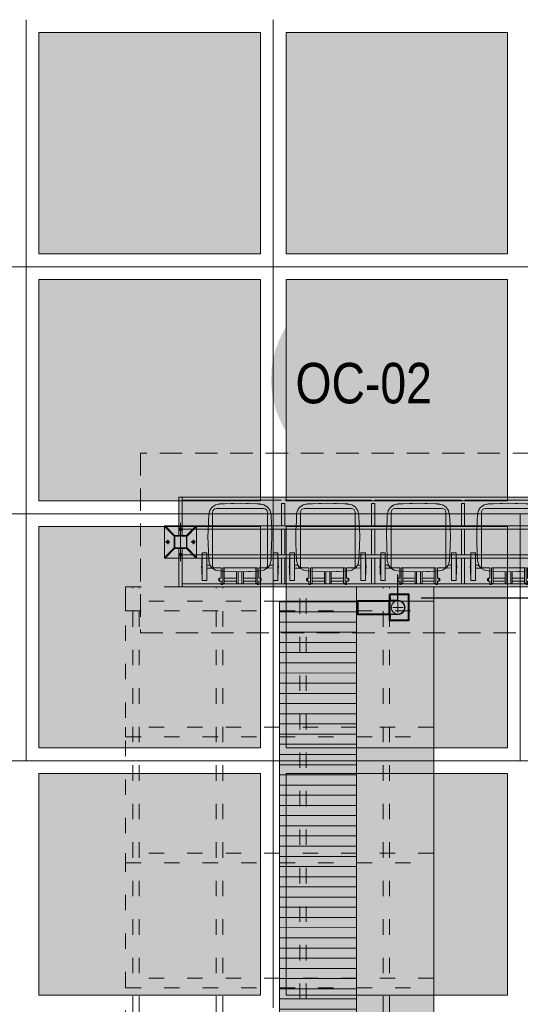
# Model space of a CAD drawing. Header units: millimetres. Extents: x -8931983 to 9630244, y 4 to 18563053.
# Tile 48 of 256: x 349125.81 to 349129.71, y 9281942.95 to 9281950.62. Entities that reach past the tile are written whole.
import ezdxf

# ---------------------------------------------------------------- set-up
doc = ezdxf.new("R2010")
doc.units = ezdxf.units.MM
for name, pattern in [('ACAD_ISO03W100', [30, 12, -18]), ('DASHDOT', [25.4, 12.7, -6.35, 0, -6.35]), ('DASHDOT2', [12.7, 6.35, -3.175, 0, -3.175]), ('DASHED2', [0.375, 0.25, -0.125])]:
    doc.linetypes.add(name, pattern=pattern)
for name, color, linetype, lineweight in [('.', 7, 'Continuous', 0), ('0_COTAS 1', 1, 'Continuous', 5), ('0_EST. METALICA', 61, 'Continuous', 9), ('0_PROYECCIONES 1', 1, 'DASHED2', 0), ('13.-ALE_PRESENTACION', 7, 'Continuous', 0), ('EJES', 8, 'DASHDOT2', 9), ('L-EJE', 40, 'DASHDOT', 9), ('L-FINA', 8, 'Continuous', 9), ('LEST 02', 5, 'Continuous', 20), ('LMURO ALTO', 7, 'Continuous', 40), ('LPROYECCION', 7, 'ACAD_ISO03W100', 5), ('placa', 8, 'Continuous', 9), ('SECTOR 1 - 1P - Estructura metalica 03', 3, 'Continuous', 5), ('vereda', 254, 'Continuous', 5), ('yellow', 2, 'Continuous', 20)]:
    doc.layers.add(name, color=color, linetype=linetype, lineweight=lineweight)
for name, color, linetype, lineweight, true_color in [('0_PISOS', 252, 'Continuous', 0, 0x8a8a8a), ('LHATCH', 254, 'Continuous', 5, 0xcfcfcf), ('mobiliarioPRONIED', 251, 'Continuous', 0, 0x656565), ('PISO Cemento pulido', 254, 'Continuous', 5, 0xd1d1d1), ('T. ACHURADO-0.5', 8, 'Continuous', 5, 0x7d7d7d)]:
    doc.layers.add(name, color=color, linetype=linetype, lineweight=lineweight, true_color=true_color)
doc.layers.add('Lineas', color=7, linetype='Continuous')
doc.layers.add('manzanas', color=2, linetype='Continuous')
doc.styles.add('Cota B', font='swissck.ttf')
doc.styles.get("Standard").update_dxf_attribs({"font": 'arial.ttf'})
doc.dimstyles.get("Standard").update_dxf_attribs({"dimtxt": 0.18, "dimasz": 0.18, "dimexe": 0.18, "dimexo": 0.0625, "dimgap": 0.09, "dimtad": 0, "dimtih": 1, "dimtoh": 1, "dimdec": 4, "dimzin": 0, "dimdsep": 46, "dimtxsty": 'Standard', "dimcen": 0.09, "dimadec": 0, "dimazin": 0, "dimtfac": 1, "dimtdec": 4, "dimtofl": 0, "dimtmove": 0, "dimatfit": 3, "dimfxl": 1, "dimtolj": 1, "dimtzin": 0, "dimarcsym": 0})

# ---------------------------------------------------------------- blocks, each defined once
blk = doc.blocks.new('ABRAZADERA CNALTA PLUVIAL')
for points in [[(0, 0.065), (0, 0.105)], [(0, 0.065), (-0.04, 0.065)], [(0, 0.065), (0, 0.025)], [(0, 0.065), (0.04, 0.065)]]:
    blk.add_lwpolyline(points)
at = {"layer": 'LEST 02', "color": 250, "lineweight": 18}
blk.add_line((0.0646, 0.008), (0.0732, 0.008), dxfattribs=at)
blk.add_lwpolyline([(0.0824, 0.003), (0.0554, 0.003), (0.0554, 0.065, 0.414214), (0, 0.1204, 0.414214), (-0.0554, 0.065), (-0.0554, 0.003), (-0.0824, 0.003), (-0.0824, 0), (-0.0524, 0), (-0.0524, 0.065, -1), (0.0524, 0.065), (0.0524, 0), (0.0824, 0)], format="xyb", close=True, dxfattribs=at)
for points in [[(-0.0775, 0.003), (-0.0775, 0.008), (-0.0732, 0.008)], [(-0.0646, 0.003), (-0.0646, 0.008), (-0.0732, 0.008), (-0.0732, 0.003)], [(-0.0646, 0.008), (-0.0602, 0.008), (-0.0602, 0.003)], [(0.0646, 0.003), (0.0646, 0.008), (0.0602, 0.008), (0.0602, 0.003)], [(0.0775, 0.003), (0.0775, 0.008), (0.0732, 0.008), (0.0732, 0.003)]]:
    blk.add_lwpolyline(points, dxfattribs=at)
at = {"layer": 'LEST 02'}
blk.add_circle((0, 0.065), 0.0524, dxfattribs=at)
blk = doc.blocks.new('falsaa1')
at = {"true_color": 0xffffff}
h = blk.add_hatch(color=7, dxfattribs=at)
h.dxf.hatch_style = 1
h.paths.add_polyline_path([(2294.5341, 1750.5678), (2294.5341, 1750.4178), (2294.7341, 1750.4178), (2294.7341, 1750.5678)])
at = {"layer": 'LMURO ALTO'}
blk.add_lwpolyline([(2294.5341, 1750.5678), (2294.7341, 1750.5678), (2294.7341, 1750.4178), (2294.5341, 1750.4178)], close=True, dxfattribs=at)
at = {"layer": 'LEST 02', "lineweight": 18, "rotation": 180}
blk.add_blockref('ABRAZADERA CNALTA PLUVIAL', (2294.6341, 1750.5678), dxfattribs=at)
blk = doc.blocks.new('GHDDDHFHD')
at = {"layer": '.'}
h = blk.add_hatch(color=256, dxfattribs=at)
h.set_gradient(color1=(199, 200, 202), color2=(199, 200, 202))
h.paths.add_polyline_path([(-145.9704, 3.3854), (-145.9704, 2.7854), (-141.9704, 2.7854), (-141.9704, 3.3854)])
h = blk.add_hatch(color=256, dxfattribs=at)
h.set_gradient(color1=(215, 235, 210), color2=(215, 235, 210))
h.paths.add_polyline_path([(-141.7754, 2.1854), (-141.7754, 2.7854), (-146.0829, 2.7854), (-146.0829, 2.1854)])
h = blk.add_hatch(color=256, dxfattribs=at)
h.set_gradient(color1=(99, 100, 102), color2=(99, 100, 102))
h.paths.add_polyline_path([(-145.9704, 2.5291), (-145.8704, 2.5291), (-145.8704, 2.7791), (-145.9704, 2.7791)])
at = {"layer": 'LHATCH', "true_color": 0x939598}
h = blk.add_hatch(dxfattribs=at)
h.set_pattern_fill('ANSI31', color=252, scale=0.025, angle=45, style=0)
h.set_pattern_definition([(90, (-144.342314, -0.539494), (-0.079375, 0), [])])
h.paths.add_polyline_path([(-141.9704, 3.3854), (-145.9704, 3.3854), (-145.9704, 2.7854), (-141.9704, 2.7854)])
at = {"layer": 'LHATCH', "color": 252, "true_color": 0x939598}
for points in [[(-141.9704, 2.7854), (-145.9704, 2.7854), (-145.9704, 3.3854), (-141.9704, 3.3854)], [(-146.0829, 2.1854), (-141.7754, 2.1854), (-141.7754, 2.7854), (-146.0829, 2.7854)]]:
    blk.add_lwpolyline(points, close=True, dxfattribs=at)
at = {"layer": 'LMURO ALTO'}
blk.add_lwpolyline([(-145.9704, 2.7791), (-145.8704, 2.7791), (-145.8704, 2.5291), (-145.9704, 2.5291), (-145.9704, 2.7791)], dxfattribs=at)
at = {"layer": 'LPROYECCION', "color": 252, "ltscale": 0.01, "true_color": 0x939598}
for p, q in [((-146.0829, 4.5854), (-146.0829, 2.1854)), ((-146.0829, 4.5854), (-141.8729, 4.5854)), ((-141.9829, 2.1854), (-146.0829, 2.1854))]:
    blk.add_line(p, q, dxfattribs=at)
for points in [[(-141.8729, 4.5291), (-146.0829, 4.5291)], [(-141.8729, 4.4791), (-146.0829, 4.4791)], [(-141.8729, 3.8791), (-146.0829, 3.8791)], [(-141.8729, 3.8291), (-146.0829, 3.8291)], [(-133.8729, 3.2291), (-146.0829, 3.2291)], [(-133.8729, 3.1791), (-146.0829, 3.1791)], [(-141.8729, 2.5791), (-146.0829, 2.5791)], [(-141.8729, 2.5291), (-146.0829, 2.5291)]]:
    blk.add_lwpolyline(points, dxfattribs=at)
for points in [[(-145.8954, 4.5854), (-145.8954, 2.1854), (-145.9704, 2.1854), (-145.9704, 4.5854)], [(-144.9141, 4.5854), (-144.9141, 2.1854), (-144.9891, 2.1854), (-144.9891, 4.5854)], [(-143.9329, 4.5854), (-143.9329, 2.1854), (-144.0079, 2.1854), (-144.0079, 4.5854)], [(-142.9579, 4.5854), (-142.9579, 2.1854), (-143.0329, 2.1854), (-143.0329, 4.5854)]]:
    blk.add_lwpolyline(points, close=True, dxfattribs=at)
at = {"layer": 'T. ACHURADO-0.5'}
for p, q in [((-145.9704, 3.3854), (-141.7205, 3.3854)), ((-145.9704, 3.3854), (-145.9704, 2.1854)), ((-145.9704, 2.7854), (-141.9704, 2.7854)), ((-141.3751, 2.1854), (-145.9704, 2.1854))]:
    blk.add_line(p, q, dxfattribs=at)
at = {"layer": 'manzanas'}
blk.add_blockref('falsaa1', (-2440.5569, -1748.0387), dxfattribs=at)
blk = doc.blocks.new('TCACHO')
at = {"layer": '0_PISOS'}
for p, q in [((332678.3236, 9290360.9993), (332678.3219, 9290360.9993)), ((332678.3219, 9290360.9993), (332678.3219, 9290360.9523)), ((332678.3236, 9290360.9993), (332678.3251, 9290360.9973)), ((332678.3251, 9290361.0479), (332678.3251, 9290361.048)), ((332678.3251, 9290361.048), (332678.361, 9290361.048)), ((332678.3251, 9290361.0444), (332678.3251, 9290361.0479)), ((332678.361, 9290361.0479), (332678.3251, 9290361.0479)), ((332678.3251, 9290361.0444), (332678.3251, 9290360.8322)), ((332678.361, 9290361.048), (332678.361, 9290361.0479)), ((332678.361, 9290361.0479), (332678.361, 9290360.9483)), ((332678.8779, 9290361.048), (332678.8779, 9290361.0479)), ((332678.9137, 9290361.048), (332678.8779, 9290361.048)), ((332678.9137, 9290361.0479), (332678.8779, 9290361.0479)), ((332678.8779, 9290361.0479), (332678.8779, 9290361.0101)), ((332678.8779, 9290361.0101), (332678.8779, 9290360.9806)), ((332678.9137, 9290361.0479), (332678.9137, 9290361.048)), ((332678.9137, 9290360.8322), (332678.9137, 9290361.0479)), ((332678.9137, 9290360.9993), (332678.917, 9290361.0014)), ((332678.9137, 9290360.9971), (332678.9169, 9290361.0012)), ((332678.9137, 9290360.9971), (332678.9137, 9290360.9993)), ((332678.917, 9290361.0014), (332678.9169, 9290361.0012)), ((332678.9169, 9290361.0012), (332678.917, 9290361.0012)), ((332678.917, 9290361.0014), (332678.917, 9290361.0012)), ((332678.917, 9290360.9728), (332678.917, 9290361.0012)), ((332678.3195, 9290360.949), (332678.3219, 9290360.9494)), ((332678.3195, 9290360.9476), (332678.3195, 9290360.949)), ((332678.3195, 9290360.9476), (332678.3216, 9290360.9488)), ((332678.3195, 9290360.9315), (332678.3195, 9290360.9476)), ((332678.3195, 9290360.931), (332678.3195, 9290360.9315)), ((332678.3195, 9290360.931), (332678.3206, 9290360.9315)), ((332678.3206, 9290360.9315), (332678.3195, 9290360.9315)), ((332678.3219, 9290360.9325), (332678.3206, 9290360.9315)), ((332678.3219, 9290360.9494), (332678.3216, 9290360.9488)), ((332678.3216, 9290360.9488), (332678.3219, 9290360.9488)), ((332678.3219, 9290360.9494), (332678.3219, 9290360.9523)), ((332678.322, 9290360.9501), (332678.3219, 9290360.9523)), ((332678.322, 9290360.9501), (332678.3219, 9290360.9494)), ((332678.3219, 9290360.9494), (332678.3219, 9290360.9488)), ((332678.3219, 9290360.8869), (332678.3219, 9290360.9325)), ((332678.3609, 9290360.9455), (332678.3609, 9290360.9483)), ((332678.3609, 9290360.9483), (332678.361, 9290360.9483)), ((332678.3609, 9290360.9344), (332678.3609, 9290360.9455)), ((332678.3609, 9290360.9344), (332678.361, 9290360.9344)), ((332678.3609, 9290360.9296), (332678.3609, 9290360.9344)), ((332678.361, 9290360.9296), (332678.3609, 9290360.9296)), ((332678.3985, 9290360.9508), (332678.361, 9290360.9483)), ((332678.361, 9290360.9483), (332678.361, 9290360.9455)), ((332678.361, 9290360.9344), (332678.361, 9290360.9455)), ((332678.361, 9290360.9296), (332678.361, 9290360.9344)), ((332678.3635, 9290360.9293), (332678.361, 9290360.9296)), ((332678.361, 9290360.9288), (332678.361, 9290360.9296)), ((332678.361, 9290360.9288), (332678.3877, 9290360.9288)), ((332678.361, 9290360.9121), (332678.361, 9290360.9288)), ((332678.3858, 9290360.9293), (332678.3635, 9290360.9293)), ((332678.3827, 9290360.9157), (332678.3841, 9290360.9248)), ((332678.3841, 9290360.9248), (332678.3877, 9290360.9288)), ((332678.3858, 9290360.9293), (332678.3859, 9290360.9293)), ((332678.3881, 9290360.9293), (332678.3859, 9290360.9293)), ((332678.3877, 9290360.9288), (332678.3881, 9290360.9293)), ((332678.3881, 9290360.9293), (332678.3898, 9290360.9312)), ((332678.3884, 9290360.9293), (332678.3881, 9290360.9293)), ((332678.3884, 9290360.9293), (332678.3898, 9290360.9312)), ((332678.3898, 9290360.9312), (332678.3989, 9290360.9431)), ((332678.3978, 9290360.94), (332678.3898, 9290360.9312)), ((332678.3978, 9290360.94), (332678.4033, 9290360.9461)), ((332678.3978, 9290360.94), (332678.4018, 9290360.9455)), ((332678.3985, 9290360.9508), (332678.4048, 9290360.951)), ((332678.3985, 9290360.9508), (332678.4019, 9290360.9507)), ((332678.4006, 9290360.9455), (332678.3989, 9290360.9431)), ((332678.4043, 9290360.9506), (332678.4006, 9290360.9455)), ((332678.4048, 9290360.951), (332678.4018, 9290360.9455)), ((332678.4019, 9290360.9507), (332678.4019, 9290360.9507)), ((332678.4019, 9290360.9507), (332678.4043, 9290360.9506)), ((332678.4033, 9290360.9461), (332678.4054, 9290360.9493)), ((332678.4048, 9290360.951), (332678.4043, 9290360.9506)), ((332678.4054, 9290360.9493), (332678.428, 9290360.9633)), ((332678.428, 9290360.9633), (332678.4329, 9290360.9665)), ((332678.4329, 9290360.9665), (332678.4573, 9290360.9721)), ((332678.4573, 9290360.9721), (332678.4626, 9290360.9734)), ((332678.4626, 9290360.9734), (332678.5359, 9290360.9772)), ((332678.5359, 9290360.9772), (332678.5518, 9290360.9781)), ((332678.6188, 9290360.9797), (332678.5518, 9290360.9781)), ((332678.6188, 9290360.9797), (332678.7511, 9290360.9746)), ((332678.7511, 9290360.9746), (332678.7798, 9290360.9734)), ((332678.7798, 9290360.9734), (332678.8038, 9290360.968)), ((332678.8038, 9290360.968), (332678.809, 9290360.9668)), ((332678.809, 9290360.9668), (332678.8306, 9290360.9535)), ((332678.8306, 9290360.9535), (332678.8353, 9290360.9505)), ((332678.8353, 9290360.9505), (332678.8509, 9290360.9294)), ((332678.8779, 9290360.951), (332678.8369, 9290360.951)), ((332678.8369, 9290360.951), (332678.8373, 9290360.9506)), ((332678.8399, 9290360.9455), (332678.8369, 9290360.951)), ((332678.8373, 9290360.9506), (332678.8493, 9290360.9344)), ((332678.8373, 9290360.9506), (332678.8747, 9290360.9506)), ((332678.8399, 9290360.9455), (332678.8482, 9290360.9344)), ((332678.8532, 9290360.9288), (332678.8482, 9290360.9344)), ((332678.8529, 9290360.9293), (332678.8493, 9290360.9344)), ((332678.8509, 9290360.9294), (332678.853, 9290360.9263)), ((332678.8529, 9290360.9293), (332678.8532, 9290360.9288)), ((332678.8754, 9290360.9293), (332678.8529, 9290360.9293)), ((332678.853, 9290360.9263), (332678.8547, 9290360.9239)), ((332678.8779, 9290360.9288), (332678.8532, 9290360.9288)), ((332678.8547, 9290360.9239), (332678.8557, 9290360.918)), ((332678.8747, 9290360.9506), (332678.8748, 9290360.9506)), ((332678.8748, 9290360.9506), (332678.8749, 9290360.9506)), ((332678.8749, 9290360.9506), (332678.8779, 9290360.9503)), ((332678.8754, 9290360.9293), (332678.8754, 9290360.9293)), ((332678.8756, 9290360.9293), (332678.8754, 9290360.9293)), ((332678.8756, 9290360.9293), (332678.8779, 9290360.9296)), ((332678.8779, 9290360.9806), (332678.8779, 9290360.951)), ((332678.8779, 9290360.9503), (332678.8779, 9290360.951)), ((332678.8779, 9290360.9503), (332678.8779, 9290360.9399)), ((332678.8779, 9290360.9296), (332678.8779, 9290360.9399)), ((332678.8779, 9290360.9399), (332678.8779, 9290360.9296)), ((332678.8779, 9290360.9399), (332678.8779, 9290360.9399)), ((332678.8779, 9290360.9399), (332678.8779, 9290360.9296)), ((332678.8779, 9290360.9288), (332678.8779, 9290360.9296)), ((332678.8779, 9290360.9296), (332678.8779, 9290360.9296)), ((332678.8779, 9290360.907), (332678.8779, 9290360.9288)), ((332678.917, 9290360.9707), (332678.917, 9290360.9728)), ((332678.917, 9290360.9494), (332678.917, 9290360.9707)), ((332678.917, 9290360.9494), (332678.917, 9290360.949)), ((332678.917, 9290360.9494), (332678.9194, 9290360.9494)), ((332678.917, 9290360.949), (332678.919, 9290360.949)), ((332678.9172, 9290360.9313), (332678.917, 9290360.9307)), ((332678.917, 9290360.9307), (332678.917, 9290360.9313)), ((332678.9172, 9290360.9313), (332678.917, 9290360.9313)), ((332678.917, 9290360.9307), (332678.917, 9290360.8808)), ((332678.9181, 9290360.9375), (332678.9172, 9290360.9313)), ((332678.9194, 9290360.9477), (332678.9181, 9290360.9375)), ((332678.9181, 9290360.9375), (332678.9194, 9290360.94)), ((332678.9194, 9290360.9494), (332678.919, 9290360.949)), ((332678.919, 9290360.949), (332678.9194, 9290360.9486)), ((332678.9194, 9290360.9494), (332678.9194, 9290360.9486)), ((332678.9194, 9290360.9486), (332678.9194, 9290360.9477)), ((332678.9194, 9290360.94), (332678.9194, 9290360.9477)), ((332678.3219, 9290360.8869), (332678.3219, 9290360.8787)), ((332678.322, 9290360.8789), (332678.3219, 9290360.8869)), ((332678.3219, 9290360.8787), (332678.322, 9290360.8789)), ((332678.3251, 9290360.8787), (332678.3219, 9290360.8787)), ((332678.3251, 9290360.8787), (332678.322, 9290360.8789)), ((332678.3251, 9290360.8787), (332678.3251, 9290360.8637)), ((332678.3251, 9290360.8637), (332678.3251, 9290360.8465)), ((332678.3251, 9290360.8465), (332678.3251, 9290360.8322)), ((332678.361, 9290360.8322), (332678.361, 9290360.9121)), ((332678.3752, 9290360.8406), (332678.3769, 9290360.889)), ((332678.3769, 9290360.889), (332678.3827, 9290360.9157)), ((332678.8557, 9290360.918), (332678.8622, 9290360.8919)), ((332678.8622, 9290360.8919), (332678.8669, 9290360.7577)), ((332678.8779, 9290360.907), (332678.8779, 9290360.8322)), ((332678.9137, 9290360.8808), (332678.9137, 9290360.8714)), ((332678.9137, 9290360.8808), (332678.917, 9290360.8808)), ((332678.9137, 9290360.8465), (332678.9137, 9290360.8714)), ((332678.9137, 9290360.8322), (332678.9137, 9290360.8465)), ((332678.3251, 9290360.8322), (332678.3251, 9290360.832)), ((332678.3251, 9290360.8322), (332678.361, 9290360.8322)), ((332678.361, 9290360.832), (332678.3251, 9290360.832)), ((332678.361, 9290360.8322), (332678.361, 9290360.832)), ((332678.3706, 9290360.7071), (332678.3752, 9290360.8406)), ((332678.8779, 9290360.8322), (332678.8779, 9290360.832)), ((332678.8779, 9290360.8322), (332678.9137, 9290360.8322)), ((332678.9137, 9290360.832), (332678.8779, 9290360.832)), ((332678.9137, 9290360.832), (332678.9137, 9290360.8322)), ((332678.3706, 9290360.7071), (332678.3721, 9290360.6404)), ((332678.8669, 9290360.7577), (332678.8685, 9290360.7091)), ((332678.8685, 9290360.7091), (332678.8673, 9290360.659)), ((332678.3734, 9290360.6128), (332678.3721, 9290360.6404)), ((332678.8673, 9290360.659), (332678.8638, 9290360.5824)), ((332678.3769, 9290360.5365), (332678.3734, 9290360.6128)), ((332678.3789, 9290360.5271), (332678.3769, 9290360.5365)), ((332678.8622, 9290360.5365), (332678.8567, 9290360.5104)), ((332678.8638, 9290360.5824), (332678.8622, 9290360.5365)), ((332678.3847, 9290360.5012), (332678.3789, 9290360.5271)), ((332678.3998, 9290360.482), (332678.3847, 9290360.5012)), ((332678.4043, 9290360.4753), (332678.3998, 9290360.482)), ((332678.4064, 9290360.474), (332678.4043, 9290360.4753)), ((332678.4069, 9290360.4737), (332678.4064, 9290360.474)), ((332678.4069, 9290360.4737), (332678.4065, 9290360.4739)), ((332678.4065, 9290360.4739), (332678.4338, 9290360.4577)), ((332678.4319, 9290360.4589), (332678.4069, 9290360.4737)), ((332678.81, 9290360.4587), (332678.8343, 9290360.4737)), ((332678.8162, 9290360.4628), (332678.81, 9290360.4587)), ((332678.8358, 9290360.4749), (332678.8162, 9290360.4628)), ((332678.8407, 9290360.4818), (332678.8358, 9290360.4749)), ((332678.8549, 9290360.501), (332678.8407, 9290360.4818)), ((332678.8567, 9290360.5104), (332678.8549, 9290360.501)), ((332678.4319, 9290360.4589), (332678.4338, 9290360.4577)), ((332678.4348, 9290360.4582), (332678.4319, 9290360.4589)), ((332678.4338, 9290360.4577), (332678.4634, 9290360.4511)), ((332678.4617, 9290360.4522), (332678.4348, 9290360.4582)), ((332678.4703, 9290360.4517), (332678.4617, 9290360.4522)), ((332678.5522, 9290360.4464), (332678.4634, 9290360.4511)), ((332678.4852, 9290360.4506), (332678.4703, 9290360.4517)), ((332678.5517, 9290360.4471), (332678.4852, 9290360.4506)), ((332678.569, 9290360.4467), (332678.5517, 9290360.4471)), ((332678.5522, 9290360.4464), (332678.6188, 9290360.4448)), ((332678.6188, 9290360.4455), (332678.569, 9290360.4467)), ((332678.6695, 9290360.4467), (332678.6188, 9290360.4455)), ((332678.6866, 9290360.4464), (332678.6188, 9290360.4448)), ((332678.7387, 9290360.4502), (332678.6695, 9290360.4467)), ((332678.6866, 9290360.4464), (332678.7791, 9290360.4511)), ((332678.7807, 9290360.4522), (332678.7387, 9290360.4502)), ((332678.7791, 9290360.4511), (332678.8081, 9290360.4575)), ((332678.7835, 9290360.4528), (332678.7807, 9290360.4522)), ((332678.81, 9290360.4587), (332678.7835, 9290360.4528)), ((332678.8081, 9290360.4575), (332678.81, 9290360.4587))]:
    blk.add_line(p, q, dxfattribs=at)
at = {"layer": 'mobiliarioPRONIED', "extrusion": (-5.08392e-06, -1.10474e-06, 1), "elevation": -11.9548}
for points in [[(332678.4722, 9290360.95), (332678.4722, 9290360.95), (332678.4722, 9290361.0297), (332678.4601, 9290361.0297), (332678.4541, 9290361.0357), (332678.4541, 9290361.0479), (332678.4601, 9290361.0539), (332678.4722, 9290361.0539), (332678.4722, 9290361.078), (332678.4842, 9290361.078), (332678.4842, 9290360.95)], [(332678.7534, 9290360.95), (332678.7534, 9290361.078), (332678.7655, 9290361.078), (332678.7655, 9290361.0539), (332678.7775, 9290361.0539), (332678.7775, 9290361.0297), (332678.7655, 9290361.0297), (332678.7655, 9290360.95)], [(332678.4601, 9290361.0539), (332678.4601, 9290361.0297)], [(332678.4842, 9290361.072), (332678.4963, 9290361.072), (332678.4963, 9290360.95)], [(332678.5918, 9290361.0539), (332678.4963, 9290361.0539)], [(332678.4963, 9290361.0297), (332678.5918, 9290361.0297)], [(332678.5918, 9290360.9802), (332678.5918, 9290361.072), (332678.6039, 9290361.072), (332678.6039, 9290360.9802)], [(332678.6458, 9290360.9802), (332678.6458, 9290361.072), (332678.6337, 9290361.072), (332678.6337, 9290360.9802)], [(332678.6458, 9290361.0539), (332678.7413, 9290361.0539)], [(332678.7413, 9290361.0297), (332678.6458, 9290361.0297)], [(332678.7534, 9290361.072), (332678.7413, 9290361.072), (332678.7413, 9290360.95)], [(332678.7775, 9290361.0297), (332678.7836, 9290361.0357), (332678.7836, 9290361.0479), (332678.7775, 9290361.0539)], [(332678.4842, 9290360.95), (332678.7534, 9290360.95)]]:
    blk.add_lwpolyline(points, dxfattribs=at)
blk.add_lwpolyline([(332678.7655, 9290360.95), (332678.8204, 9290360.95, -0.414214), (332678.8322, 9290360.9382), (332678.8322, 9290360.5153, -0.4086), (332678.8027, 9290360.4853), (332678.4349, 9290360.4853, -0.4086), (332678.4054, 9290360.5153), (332678.4054, 9290360.9382, -0.414213), (332678.4172, 9290360.95), (332678.4722, 9290360.95)], format="xyb", dxfattribs=at)
blk = doc.blocks.new('punto.ecologico')
at = {"true_color": 0xffffff}
h = blk.add_hatch(color=7, dxfattribs=at)
h.dxf.hatch_style = 1
h.paths.add_polyline_path([(332674.2577, 9290359.6879), (332674.2577, 9290359.4629), (332674.1455, 9290359.4629), (332674.1455, 9290359.2129), (332674.2578, 9290359.2128), (332674.2577, 9290358.9879), (332677.2833, 9290358.9869), (332677.2832, 9290359.2129), (332677.3955, 9290359.2129), (332677.3955, 9290359.4629), (332677.2832, 9290359.4629), (332677.2833, 9290359.6879)])
at = {"layer": '0_EST. METALICA', "ltscale": 0.3}
for points in [[(332674.283, 9290359.6629), (332677.258, 9290359.6629), (332677.258, 9290359.6879), (332674.283, 9290359.6879)], [(332675.058, 9290359.6629), (332675.083, 9290359.6629), (332675.083, 9290359.4629), (332675.058, 9290359.4629)], [(332675.758, 9290359.6629), (332675.783, 9290359.6629), (332675.783, 9290359.4629), (332675.758, 9290359.4629)], [(332676.458, 9290359.6629), (332676.483, 9290359.6629), (332676.483, 9290359.4629), (332676.458, 9290359.4629)], [(332677.2833, 9290359.6879), (332677.258, 9290359.6879), (332677.2578, 9290359.3879), (332677.2831, 9290359.3879)], [(332674.283, 9290359.4629), (332677.258, 9290359.4629), (332677.258, 9290359.4379), (332674.283, 9290359.4379)], [(332675.058, 9290359.4379), (332675.083, 9290359.4379), (332675.083, 9290359.2379), (332675.058, 9290359.2379)], [(332675.758, 9290359.4379), (332675.783, 9290359.4379), (332675.783, 9290359.2379), (332675.758, 9290359.2379)], [(332676.458, 9290359.4379), (332676.483, 9290359.4379), (332676.483, 9290359.2379), (332676.458, 9290359.2379)], [(332677.258, 9290359.2129), (332674.283, 9290359.2129), (332674.283, 9290359.2379), (332677.258, 9290359.2379)], [(332677.2833, 9290358.9879), (332677.258, 9290358.9879), (332677.2578, 9290359.2879), (332677.2831, 9290359.2879)], [(332675.058, 9290359.2129), (332675.083, 9290359.2129), (332675.083, 9290359.0379), (332675.058, 9290359.0379)], [(332675.758, 9290359.2129), (332675.783, 9290359.2129), (332675.783, 9290359.0379), (332675.758, 9290359.0379)], [(332676.458, 9290359.2129), (332676.483, 9290359.2129), (332676.483, 9290359.0379), (332676.458, 9290359.0379)]]:
    blk.add_lwpolyline(points, close=True, dxfattribs=at)
at = {"layer": '0_EST. METALICA'}
for points in [[(332677.2815, 9290359.4379), (332677.276, 9290359.4283), (332677.265, 9290359.4283), (332677.2595, 9290359.4379), (332677.265, 9290359.4474), (332677.276, 9290359.4474)], [(332677.1705, 9290359.3489), (332677.18, 9290359.3434), (332677.18, 9290359.3323), (332677.1705, 9290359.3268), (332677.161, 9290359.3323), (332677.161, 9290359.3434)], [(332677.3705, 9290359.3489), (332677.361, 9290359.3434), (332677.361, 9290359.3323), (332677.3705, 9290359.3268), (332677.38, 9290359.3323), (332677.38, 9290359.3434)], [(332677.2815, 9290359.2379), (332677.276, 9290359.2474), (332677.265, 9290359.2474), (332677.2595, 9290359.2379), (332677.265, 9290359.2283), (332677.276, 9290359.2283)]]:
    blk.add_lwpolyline(points, close=True, dxfattribs=at)
at = {"layer": '0_EST. METALICA', "ltscale": 0.3}
for points in [[(332675.058, 9290359.0129), (332674.283, 9290359.0129), (332674.283, 9290358.9879), (332677.258, 9290358.9879), (332677.258, 9290359.0129), (332676.483, 9290359.0129)], [(332675.758, 9290359.0129), (332675.083, 9290359.0129)], [(332676.458, 9290359.0129), (332675.783, 9290359.0129)]]:
    blk.add_lwpolyline(points, dxfattribs=at)
at = {"layer": '0_PROYECCIONES 1', "color": 30, "ltscale": 0.7, "true_color": 0xf26722}
blk.add_lwpolyline([(332673.9579, 9290358.6451), (332677.583, 9290358.6451), (332677.583, 9290360.0451), (332673.9579, 9290360.0451)], close=True, dxfattribs=at)
at = {"layer": 'EJES', "lineweight": 0}
blk.add_lwpolyline([(332677.2705, 9290359.1879), (332677.2705, 9290359.4879)], dxfattribs=at)
at = {"layer": 'L-EJE'}
for p, q in [((332677.2595, 9290359.4379), (332677.2815, 9290359.4379)), ((332677.2705, 9290359.4283), (332677.2705, 9290359.4474)), ((332677.18, 9290359.3379), (332677.161, 9290359.3379)), ((332677.1705, 9290359.3268), (332677.1705, 9290359.3489)), ((332677.361, 9290359.3379), (332677.38, 9290359.3379)), ((332677.3705, 9290359.3268), (332677.3705, 9290359.3489)), ((332677.2595, 9290359.2379), (332677.2815, 9290359.2379)), ((332677.2705, 9290359.2474), (332677.2705, 9290359.2283))]:
    blk.add_line(p, q, dxfattribs=at)
at = {"layer": 'L-FINA'}
for centre, radius in [((332677.2705, 9290359.4379), 0.00953), ((332677.2705, 9290359.4379), 0.00633), ((332677.1705, 9290359.3379), 0.00953), ((332677.1705, 9290359.3379), 0.00633), ((332677.3705, 9290359.3379), 0.00953), ((332677.3705, 9290359.3379), 0.00633), ((332677.2705, 9290359.2379), 0.00953), ((332677.2705, 9290359.2379), 0.00633)]:
    blk.add_circle(centre, radius, dxfattribs=at)
at = {"layer": 'placa'}
for points in [[(332677.2538, 9290359.4379), (332677.2872, 9290359.4379)], [(332677.2705, 9290359.4212), (332677.2705, 9290359.4545)], [(332677.1872, 9290359.3379), (332677.1538, 9290359.3379)], [(332677.1705, 9290359.3212), (332677.1705, 9290359.3545)], [(332677.3538, 9290359.3379), (332677.3872, 9290359.3379)], [(332677.3705, 9290359.3212), (332677.3705, 9290359.3545)], [(332677.2538, 9290359.2379), (332677.2872, 9290359.2379)], [(332677.2705, 9290359.2545), (332677.2705, 9290359.2212)]]:
    blk.add_lwpolyline(points, dxfattribs=at)
for centre in [(332677.2705, 9290359.4379), (332677.1705, 9290359.3379), (332677.3705, 9290359.3379), (332677.2705, 9290359.2379)]:
    blk.add_circle(centre, 0.0107, dxfattribs=at)
at = {"layer": 'SECTOR 1 - 1P - Estructura metalica 03'}
for points in [[(332677.3155, 9290359.3879), (332677.2255, 9290359.3879, 0.414214), (332677.2205, 9290359.3829), (332677.2205, 9290359.2929, 0.414214), (332677.2255, 9290359.2879), (332677.3155, 9290359.2879, 0.414214), (332677.3205, 9290359.2929), (332677.3205, 9290359.3829, 0.414214)], [(332677.3155, 9290359.3839), (332677.2255, 9290359.3839, 0.414214), (332677.2245, 9290359.3829), (332677.2245, 9290359.2929, 0.414214), (332677.2255, 9290359.2919), (332677.3155, 9290359.2919, 0.414214), (332677.3165, 9290359.2929), (332677.3165, 9290359.3829, 0.414214)]]:
    blk.add_lwpolyline(points, format="xyb", close=True, dxfattribs=at)
at = {"layer": 'yellow'}
for points in [[(332677.1455, 9290359.4629), (332677.1455, 9290359.2129), (332677.3955, 9290359.2129), (332677.3955, 9290359.4629)], [(332677.1497, 9290359.4629), (332677.2241, 9290359.3885), (332677.2198, 9290359.3843), (332677.1455, 9290359.4586)], [(332677.3912, 9290359.4629), (332677.3169, 9290359.3885), (332677.3211, 9290359.3843), (332677.3955, 9290359.4586)], [(332677.1497, 9290359.2129), (332677.2241, 9290359.2872), (332677.2198, 9290359.2914), (332677.1455, 9290359.2171)], [(332677.3912, 9290359.2129), (332677.3169, 9290359.2872), (332677.3211, 9290359.2914), (332677.3955, 9290359.2171)]]:
    blk.add_lwpolyline(points, close=True, dxfattribs=at)
at = {"layer": '0_COTAS 1'}
for p in [(-3.9052, -1.4095), (-3.2022, -1.4095), (-2.4954, -1.4095), (-1.8113, -1.4095)]:
    blk.add_blockref('TCACHO', p, dxfattribs=at)
blk = doc.blocks.new('*D3730')
at = {"layer": 'Defpoints', "color": 0, "lineweight": 30, "transparency": 16777216}
for p in [(349133.5547, 9281946.1204), (349128.7561, 9281946.0445), (349133.5547, 9281946.0445)]:
    blk.add_point(p, dxfattribs=at)
at = {"layer": 'Lineas', "color": 0, "lineweight": -2, "transparency": 16777216}
for p, q in [((349128.7561, 9281946.107), (349128.7561, 9281946.3004)), ((349133.5547, 9281946.107), (349133.5547, 9281946.3004)), ((349128.9361, 9281946.1204), (349130.6882, 9281946.1204)), ((349133.3747, 9281946.1204), (349131.6226, 9281946.1204))]:
    blk.add_line(p, q, dxfattribs=at)
at = {"layer": 'Lineas', "color": 0, "lineweight": 30, "transparency": 16777216}
for points in [[(349128.9361, 9281946.1504), (349128.9361, 9281946.0904), (349128.7561, 9281946.1204)], [(349133.3747, 9281946.1504), (349133.3747, 9281946.0904), (349133.5547, 9281946.1204)]]:
    blk.add_solid(points, dxfattribs=at)
at = {"layer": 'Lineas', "color": 0, "lineweight": 30, "transparency": 16777216, "insert": (349131.1554, 9281946.1204), "char_height": 0.18, "attachment_point": 5}
blk.add_mtext('\\A1;4.7986', dxfattribs=at)

msp = doc.modelspace()

# ---------------------------------------------------------------- hatches: boundary and pattern name
at = {"layer": 'PISO Cemento pulido', "true_color": 0xdfe0e1, "transparency": 33554610}
for points in [[(349127.68467, 9281950.52447), (349125.95967, 9281950.52447), (349125.95967, 9281948.79945), (349127.68467, 9281948.79945)], [(349129.60967, 9281950.52447), (349127.88467, 9281950.52447), (349127.88467, 9281948.79945), (349129.60967, 9281948.79945)], [(349127.68467, 9281948.59945), (349125.95967, 9281948.59945), (349125.95967, 9281946.87443), (349127.68467, 9281946.87443)], [(349129.60967, 9281948.59945), (349127.88467, 9281948.59945), (349127.88467, 9281946.87443), (349129.60967, 9281946.87443)], [(349127.68467, 9281946.67443), (349125.95967, 9281946.67443), (349125.95967, 9281944.94941), (349127.68467, 9281944.94941)], [(349129.60967, 9281946.67443), (349127.88467, 9281946.67443), (349127.88467, 9281944.94941), (349129.60967, 9281944.94941)], [(349127.68467, 9281944.74941), (349125.95967, 9281944.74941), (349125.95967, 9281943.02439), (349127.68467, 9281943.02439)], [(349129.60967, 9281944.74941), (349127.88467, 9281944.74941), (349127.88467, 9281943.02439), (349129.60967, 9281943.02439)]]:
    msp.add_hatch(color=254, dxfattribs=at).paths.add_polyline_path(points)

# ---------------------------------------------------------------- linework, layer by layer
at = {"layer": '0_PISOS'}
for points in [[(349125.95967, 9281948.79945), (349125.95967, 9281950.52447), (349127.68467, 9281950.52447), (349127.68467, 9281948.79945)], [(349127.88467, 9281948.79945), (349127.88467, 9281950.52447), (349129.60967, 9281950.52447), (349129.60967, 9281948.79945)], [(349125.95967, 9281946.87443), (349125.95967, 9281948.59945), (349127.68467, 9281948.59945), (349127.68467, 9281946.87443)], [(349127.88467, 9281946.87443), (349127.88467, 9281948.59945), (349129.60967, 9281948.59945), (349129.60967, 9281946.87443)], [(349125.95967, 9281944.94941), (349125.95967, 9281946.67443), (349127.68467, 9281946.67443), (349127.68467, 9281944.94941)], [(349127.88467, 9281944.94941), (349127.88467, 9281946.67443), (349129.60967, 9281946.67443), (349129.60967, 9281944.94941)], [(349125.95967, 9281943.02439), (349125.95967, 9281944.74941), (349127.68467, 9281944.74941), (349127.68467, 9281943.02439)], [(349127.88467, 9281943.02439), (349127.88467, 9281944.74941), (349129.60967, 9281944.74941), (349129.60967, 9281943.02439)]]:
    msp.add_lwpolyline(points, close=True, dxfattribs=at)
at = {"layer": 'vereda'}
for p, q in [((349125.85967, 9281950.62447), (349125.85967, 9281948.69945)), ((349127.78467, 9281950.62447), (349127.78467, 9281948.69945)), ((349133.32967, 9281948.69945), (349123.43981, 9281948.69945)), ((349125.85967, 9281948.69945), (349125.85967, 9281946.77443)), ((349127.78467, 9281948.69945), (349127.78467, 9281946.77443)), ((349133.32967, 9281946.77443), (349123.43981, 9281946.77443)), ((349125.85967, 9281946.77443), (349125.85967, 9281944.84941)), ((349127.78467, 9281946.77443), (349127.78467, 9281944.84941)), ((349129.70967, 9281946.77443), (349129.70967, 9281944.84941)), ((349133.32967, 9281944.84941), (349123.43981, 9281944.84941)), ((349127.78467, 9281944.84941), (349127.78467, 9281942.92439))]:
    msp.add_line(p, q, dxfattribs=at)

# ---------------------------------------------------------------- block references
at = {"xscale": -1, "rotation": 90}
msp.add_blockref('GHDDDHFHD', (349131.22017, 9281800.12169), dxfattribs=at)

# ---------------------------------------------------------------- next in the draw order: block references
at = {"layer": '0_COTAS 1', "rotation": 180}
msp.add_blockref('punto.ecologico', (681804.33347, 18572305.89242), dxfattribs=at)

# ---------------------------------------------------------------- next in the draw order: hatches: boundary and pattern name
at = {"true_color": 0xff7e1c}
h = msp.add_hatch(color=30, dxfattribs=at)
h.dxf.hatch_style = 1
h.paths.add_polyline_path([(349129.29883, 9281947.82336, 1), (349127.76748, 9281947.82336, 1)])
h.paths.add_polyline_path([(349127.8285, 9281947.44393), (349129.21, 9281947.44393), (349129.21, 9281948.10359), (349127.8285, 9281948.10359)], flags=25)

# ---------------------------------------------------------------- next in the draw order: texts
at = {"layer": '13.-ALE_PRESENTACION', "style": 'Cota B'}
msp.add_text('OC-02', height=0.315, dxfattribs=at).set_placement((349127.95822, 9281947.63493))

# ---------------------------------------------------------------- next in the draw order: dimensions: what is measured, and where the dimension line sits
at = {"layer": 'Lineas', "color": 1, "lineweight": 30}
dim = msp.add_linear_dim(base=(349133.55467, 9281946.12044), p1=(349128.75607, 9281946.04446), p2=(349133.55467, 9281946.04446), dimstyle='Standard', dxfattribs=at)
dim.commit()
dim.dimension.update_dxf_attribs({"geometry": '*D3730', "text_midpoint": (349131.15537, 9281946.12044)})

doc.saveas('drawing.dxf')
